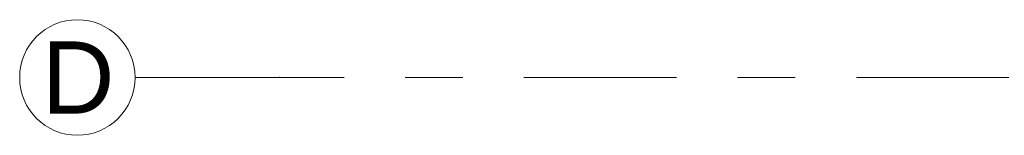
# Model space of a CAD drawing. Header units: metres. Extents: x -3.6 to 84.5, y -11 to 16.8.
# Tile 30 of 256: x -3.6 to -1.9, y 8.2 to 8.4. Entities that reach past the tile are written whole.
import ezdxf

# ---------------------------------------------------------------- set-up
doc = ezdxf.new("R2010")
doc.units = ezdxf.units.M
doc.header["$MEASUREMENT"] = 0
doc.linetypes.add('Strichlinie doppelt', pattern=[0.546806, 0.264583, -0.105833, 0.070556, -0.105833])
doc.layers.add('451 - Universal.Achsen Raster', color=7, linetype='Continuous')
doc.styles.add('ERSTELLTER_STIL_2', font='txt')

msp = doc.modelspace()

# ---------------------------------------------------------------- linework, layer by layer
at = {"layer": '451 - Universal.Achsen Raster', "color": 160, "linetype": 'Strichlinie doppelt', "lineweight": 9, "true_color": 0x3232ff}
for p, q in [((-3.175, 8.3), (-3.425, 8.3)), ((64.935, 8.3), (-3.175, 8.3))]:
    msp.add_line(p, q, dxfattribs=at)
at = {"layer": '451 - Universal.Achsen Raster', "color": 160, "linetype": 'Continuous', "lineweight": 9, "true_color": 0x3232ff}
msp.add_circle((-3.525, 8.3), 0.1, dxfattribs=at)
at = {"layer": '451 - Universal.Achsen Raster', "color": 160, "linetype": 'Strichlinie doppelt', "lineweight": 9, "true_color": 0x3232ff}
msp.add_point((-3.175, 8.3), dxfattribs=at)
msp.add_point((-3.175, 8.3), dxfattribs=at)

# ---------------------------------------------------------------- texts
at = {"layer": '451 - Universal.Achsen Raster', "color": 160, "lineweight": 9, "true_color": 0x3232ff, "insert": (-3.5867, 8.3625), "char_height": 0.125, "attachment_point": 1, "style": 'ERSTELLTER_STIL_2'}
msp.add_mtext('\\A1;{\\pql;\\pt0;\\fArial|b0|i0|c0|p38;D}', dxfattribs=at)

doc.saveas('drawing.dxf')
